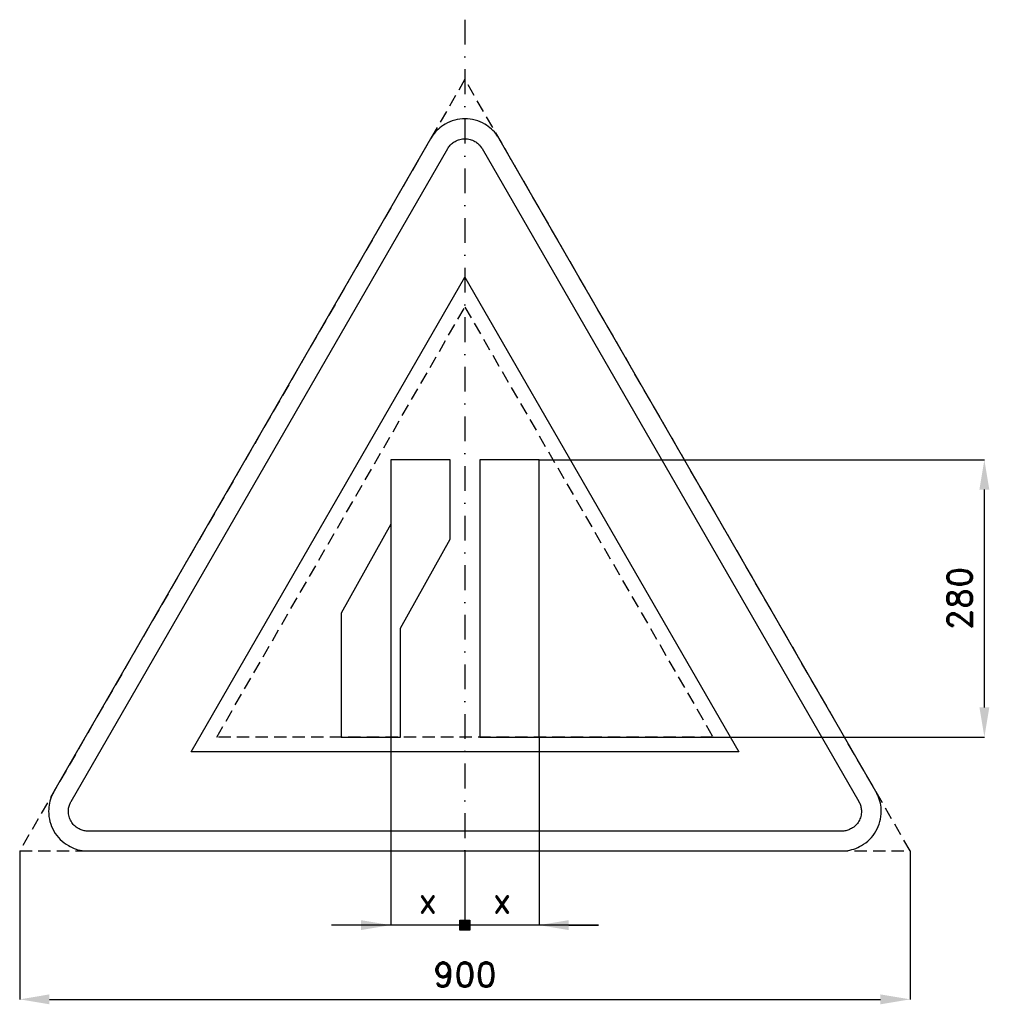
# Model space of a CAD drawing. Header units: millimetres. Extents: x -29 to 951, y -155 to 840.
import ezdxf

# ---------------------------------------------------------------- set-up
doc = ezdxf.new("R2010")
doc.units = ezdxf.units.MM
doc.header["$LTSCALE"] = 5
doc.linetypes.add('ČERCHOVANÁX2', pattern=[2, 1, -0.5, 0, -0.5])
doc.linetypes.add('ČÁRKOVANÁX2', pattern=[1.5, 1, -0.5])
doc.layers.add('Kóty', color=2, linetype='Continuous')
doc.layers.add('Značka', color=7, linetype='Continuous')
doc.styles.get("Standard").update_dxf_attribs({"font": 'romand.shx', "height": 25})
doc.dimstyles.get("Standard").update_dxf_attribs({"dimtxt": 25, "dimasz": 30, "dimexe": 0.18, "dimexo": 0.0625, "dimgap": 12.5, "dimtad": 1, "dimdec": 0, "dimzin": 0, "dimdsep": 46, "dimtxsty": 'Standard', "dimcen": 0.09, "dimadec": 0, "dimazin": 0, "dimtfac": 1, "dimtdec": 0, "dimtofl": 0, "dimtmove": 0, "dimatfit": 3, "dimfxl": 1, "dimtolj": 1, "dimtzin": 0, "dimarcsym": 0})

# ---------------------------------------------------------------- blocks, each defined once
blk = doc.blocks.new('*D0')
at = {"layer": 'Defpoints', "color": 0, "transparency": 16777216}
for p in [(-29.28, 0), (870.72, 0), (870.72, -149.94)]:
    blk.add_point(p, dxfattribs=at)
at = {"layer": 'Kóty', "color": 0, "lineweight": -2, "transparency": 16777216}
for p, q in [((-29.28, -0.06), (-29.28, -150.12)), ((870.72, -0.06), (870.72, -150.12)), ((0.72, -149.94), (840.72, -149.94))]:
    blk.add_line(p, q, dxfattribs=at)
at = {"layer": 'Kóty', "color": 0, "transparency": 16777216}
for points in [[(0.72, -144.94), (0.72, -154.94), (-29.28, -149.94)], [(840.72, -144.94), (840.72, -154.94), (870.72, -149.94)]]:
    blk.add_solid(points, dxfattribs=at)
at = {"layer": 'Kóty', "color": 0, "transparency": 16777216, "insert": (420.72, -124.94), "char_height": 25, "attachment_point": 5}
blk.add_mtext('\\A1;900', dxfattribs=at)
blk = doc.blocks.new('*D1')
at = {"layer": 'Defpoints', "color": 0, "transparency": 16777216}
for p in [(495.72, 395), (945.72, 395), (495.72, 115)]:
    blk.add_point(p, dxfattribs=at)
at = {"layer": 'Kóty', "color": 0, "lineweight": -2, "transparency": 16777216}
for p, q in [((495.78, 395), (945.9, 395)), ((945.72, 145), (945.72, 365)), ((495.78, 115), (945.9, 115))]:
    blk.add_line(p, q, dxfattribs=at)
at = {"layer": 'Kóty', "color": 0, "transparency": 16777216}
for points in [[(940.72, 365), (950.72, 365), (945.72, 395)], [(940.72, 145), (950.72, 145), (945.72, 115)]]:
    blk.add_solid(points, dxfattribs=at)
at = {"layer": 'Kóty', "color": 0, "transparency": 16777216, "insert": (920.72, 255), "char_height": 25, "attachment_point": 5, "rotation": 90}
blk.add_mtext('\\A1;280', dxfattribs=at)

msp = doc.modelspace()

# ---------------------------------------------------------------- hatches: boundary and pattern name
at = {"layer": 'Kóty'}
h = msp.add_hatch(color=256, dxfattribs=at)
h.dxf.hatch_style = 1
h.paths.add_polyline_path([(415.72, -69.94), (425.72, -69.94), (425.72, -79.94), (415.72, -79.94)])

# ---------------------------------------------------------------- linework, layer by layer
for p, q in [((345.72, 329.94), (345.72, -75.12)), ((495.72, 114.94), (495.72, -75.12)), ((420.72, -0.06), (420.72, -80.48)), ((420.72, -0.06), (420.72, -80.48)), ((555.72, -74.94), (285.72, -74.94)), ((525.72, -74.94), (555.72, -74.94))]:
    msp.add_line(p, q, dxfattribs=at)
msp.add_lwpolyline([(415.72, -69.94), (425.72, -69.94), (425.72, -79.94), (415.72, -79.94)], close=True, dxfattribs=at)
for points in [[(315.72, -69.94), (315.72, -79.94), (345.72, -74.94)], [(525.72, -69.94), (525.72, -79.94), (495.72, -74.94)]]:
    msp.add_solid(points, dxfattribs=at)
at = {"layer": 'Značka', "color": 6, "linetype": 'ČERCHOVANÁX2', "lineweight": 25, "ltscale": 5}
msp.add_line((420.72, 839.65), (420.72, -30.35), dxfattribs=at)
at = {"layer": 'Značka', "color": 6, "linetype": 'ČÁRKOVANÁX2', "ltscale": 2.5}
for points in [[(870.72, 0), (420.72, 779.42), (-29.28, 0)], [(169.9, 114.94), (420.72, 549.36), (671.53, 114.94)]]:
    msp.add_lwpolyline(points, close=True, dxfattribs=at)
at = {"layer": 'Značka', "color": 5}
msp.add_lwpolyline([(836.08, 60), (455.36, 719.42), (454.24, 721.19, 0.010748), (453.08, 722.93, 0.055773), (447.54, 729.17, 0.055979), (440.72, 734.06, 0.069561), (431.09, 738.14, 0.069791), (420.72, 739.42, 0.069502), (410.36, 738.12, 0.067732), (400.72, 734.06, 0.055944), (393.86, 729.2, 0.061133), (388.36, 722.93, 0.012257), (387.19, 721.2), (386.08, 719.42), (5.36, 60, 0.003576), (4.38, 58.15, 0.010722), (3.46, 56.27, 0.055711), (0.83, 48.35, 0.055985), (0, 40, 0.069591), (1.29, 29.62, 0.069767), (5.36, 20, 0.069481), (11.67, 11.68, 0.067775), (20, 5.36, 0.055964), (27.65, 1.85, 0.061097), (35.82, 0.22, 0.01224), (37.91, 0.07, 0.004081), (40, 0), (801.43, 0, 0.003581), (803.53, 0.08, 0.010743), (805.62, 0.22, 0.055797), (813.79, 1.9, 0.055991), (821.43, 5.36, 0.069582), (829.78, 11.66, 0.069787), (836.08, 20, 0.069497), (840.13, 29.62, 0.067792), (841.43, 40, 0.055928), (840.65, 48.37, 0.060939), (837.98, 56.27), (837.06, 58.15), (836.08, 60)], format="xyb", dxfattribs=at)
at = {"layer": 'Značka', "color": 1}
msp.add_lwpolyline([(801.43, 20), (40, 20, -0.003586), (38.95, 20.04, -0.010756), (37.91, 20.11, -0.05582), (33.82, 20.95, -0.05597), (30, 22.68, -0.06955), (25.83, 25.83, -0.069786), (22.68, 30, -0.069503), (20.65, 34.81, -0.067814), (20, 40, -0.055933), (20.39, 44.19, -0.060881), (21.73, 48.13, -0.012187), (22.19, 49.07, -0.00406), (22.68, 50), (403.4, 709.42), (403.95, 710.31), (404.54, 711.18, -0.055851), (407.31, 714.3, -0.05603), (410.72, 716.74, -0.069574), (415.53, 718.78, -0.069723), (420.72, 719.42, -0.069439), (425.9, 718.77, -0.067755), (430.72, 716.74, -0.055971), (434.15, 714.31, -0.061159), (436.9, 711.18), (437.48, 710.31), (438.04, 709.42), (818.76, 50), (819.24, 49.07), (819.71, 48.13, -0.055637), (821.02, 44.18, -0.055928), (821.43, 40, -0.069571), (820.79, 34.81, -0.069825), (818.76, 30, -0.069532), (815.6, 25.84, -0.067733), (811.43, 22.68, -0.055923), (807.61, 20.93, -0.061121), (803.53, 20.11, -0.012253), (802.48, 20.04, -0.004086), (801.43, 20)], format="xyb", dxfattribs=at)
msp.add_lwpolyline([(143.92, 100), (420.72, 579.42), (697.51, 100), (143.92, 100)], dxfattribs=at)
at = {"layer": 'Značka', "color": 5}
for points in [[(405.72, 315), (405.72, 395), (345.72, 395), (345.72, 330), (295.72, 240), (295.72, 115), (355.72, 115), (355.72, 225), (405.72, 315)], [(495.72, 115), (495.72, 395), (435.72, 395), (435.72, 115), (495.72, 115)]]:
    msp.add_lwpolyline(points, dxfattribs=at)

# ---------------------------------------------------------------- texts
at = {"layer": 'Kóty', "char_height": 25, "attachment_point": 5}
for insert in [(383.22, -49.94), (458.22, -49.94)]:
    msp.add_mtext('\\A1;x', dxfattribs=dict(at, insert=insert))

# ---------------------------------------------------------------- dimensions: what is measured, and where the dimension line sits
at = {"layer": 'Kóty'}
dim = msp.add_linear_dim(base=(945.72, 395), p1=(495.72, 115), p2=(495.72, 395), angle=90, dimstyle='Standard', dxfattribs=at)
dim.commit()
dim.dimension.update_dxf_attribs({"geometry": '*D1', "text_midpoint": (920.72, 255)})
dim = msp.add_linear_dim(base=(870.72, -149.94), p1=(-29.28, 0), p2=(870.72, 0), dimstyle='Standard', dxfattribs=at)
dim.commit()
dim.dimension.update_dxf_attribs({"geometry": '*D0', "text_midpoint": (420.72, -124.94)})

doc.saveas('drawing.dxf')
